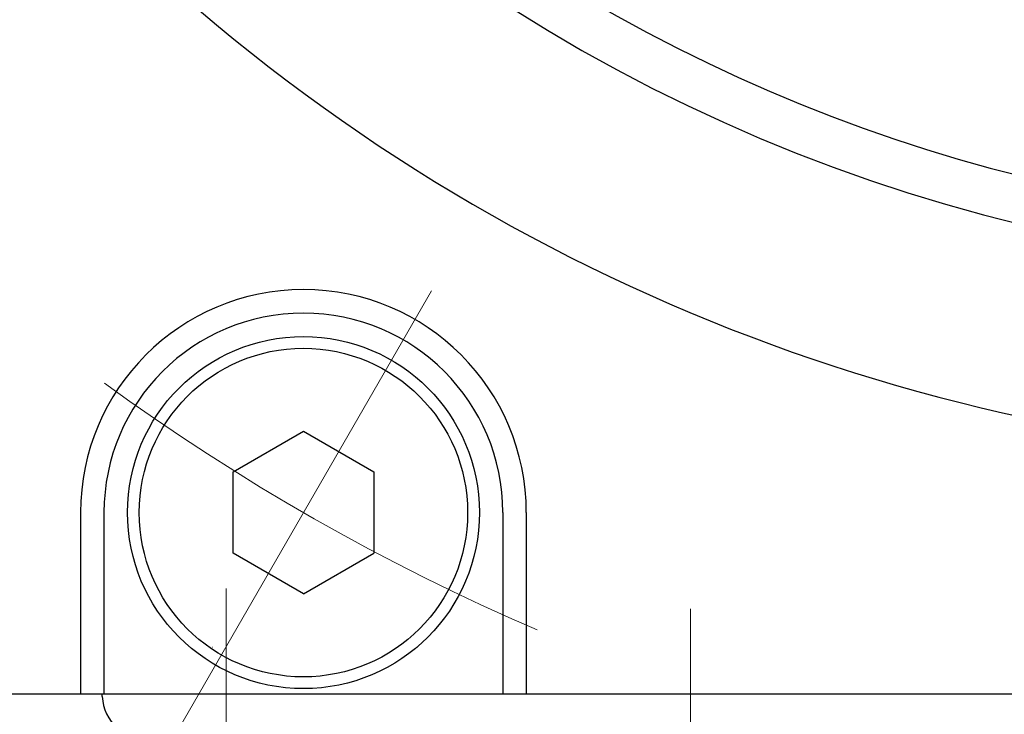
# Model space of a CAD drawing. Header units: millimetres. Extents: x 0 to 1071, y 0 to 742.
# Tile 124 of 130: x 733 to 754, y 480 to 494. Entities that reach past the tile are written whole.
import ezdxf

# ---------------------------------------------------------------- set-up
doc = ezdxf.new("R2010")
doc.units = ezdxf.units.MM
doc.header["$LTSCALE"] = 0.454724
doc.linetypes.add('CENTER', pattern=[50.8, 31.75, -6.35, 6.35, -6.35])
doc.linetypes.add('DOTSX', pattern=[6.35, 3.175, -3.175])
doc.layers.add('NoLayerName_001', color=7, linetype='Continuous')
doc.styles.get("Standard").update_dxf_attribs({"font": 'txt', "bigfont": 'extfont2'})
doc.dimstyles.get("Standard").update_dxf_attribs({"dimtxt": 2.5, "dimasz": 2.5, "dimexe": 1, "dimexo": 1, "dimtad": 1, "dimdec": 3, "dimzin": 0, "dimdsep": 46, "dimtxsty": 'Standard', "dimcen": 2.5, "dimadec": 3, "dimazin": 0, "dimtfac": 0.75, "dimtdec": 3, "dimtmove": 0, "dimatfit": 3, "dimfxl": 1, "dimarcsym": 0})

# ---------------------------------------------------------------- blocks, each defined once
blk = doc.blocks.new('_OPEN30')
at = {"color": 0, "linetype": 'ByBlock', "lineweight": -2}
for p, q in [((-1, 0.267949), (0, 0)), ((0, 0), (-1, -0.267949)), ((0, 0), (-1, 0))]:
    blk.add_line(p, q, dxfattribs=at)
blk = doc.blocks.new('*D120')
at = {"layer": 'Defpoints', "color": 0}
for p in [(726.5, 573), (798.5, 477)]:
    blk.add_point(p, dxfattribs=at)
at = {"layer": 'NoLayerName_001', "color": 0, "linetype": 'Continuous', "lineweight": 13}
blk.add_line((728.75, 570), (796.25, 480), dxfattribs=at)
at = {"layer": 'NoLayerName_001', "color": 0, "lineweight": 13, "xscale": 3.75, "yscale": 3.75, "zscale": 3.75}
for p, rotation in [((726.5, 573), 126.8698976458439), ((798.5, 477), 306.8698976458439)]:
    blk.add_blockref('_OPEN30', p, dxfattribs=dict(at, rotation=rotation))
at = {"layer": 'NoLayerName_001', "color": 0, "lineweight": 13, "insert": (748.082, 555.836), "char_height": 8.75, "attachment_point": 5, "rotation": 306.8699}
blk.add_mtext('\\W0.8000;%%c120', dxfattribs=at)

msp = doc.modelspace()

# ---------------------------------------------------------------- linework, layer by layer
at = {"layer": 'NoLayerName_001', "color": 4, "linetype": 'CENTER', "lineweight": 13}
for p, q in [((735.941888, 479), (741.476456, 488.586154)), ((747, 461.601023), (747, 483.693861)), ((737.1, 482.25), (737.1, 475.25))]:
    msp.add_line(p, q, dxfattribs=at)
at = {"layer": 'NoLayerName_001', "color": 7, "linetype": 'Continuous', "lineweight": 25}
for p, q in [((737.25, 484.729819), (738.75, 485.595844)), ((738.75, 485.595844), (740.25, 484.729819)), ((737.25, 482.997768), (737.25, 484.729819)), ((740.25, 484.729819), (740.25, 482.997768)), ((734, 483.863793), (734, 480)), ((734.5, 483.863793), (734.5, 480)), ((743, 483.863793), (743, 480)), ((743.5, 483.863793), (743.5, 480)), ((738.75, 482.131743), (737.25, 482.997768)), ((738.75, 482.131743), (740.25, 482.997768)), ((723.964302, 480), (801.035698, 480)), ((734.463538, 479.947819), (734.460811, 480))]:
    msp.add_line(p, q, dxfattribs=at)
at = {"layer": 'NoLayerName_001', "color": 2, "linetype": 'DOTSX', "lineweight": 13}
for p, q in [((736.813995, 481), (736.817157, 481)), ((741.186005, 481), (741.182843, 481))]:
    msp.add_line(p, q, dxfattribs=at)
at = {"layer": 'NoLayerName_001', "color": 7, "linetype": 'Continuous', "lineweight": 25}
for radius in [3.75, 3.5]:
    msp.add_circle((738.75, 483.863793), radius, dxfattribs=at)
for centre, radius, start, end in [((762.5, 525), 40, 129.5303746, 31.5867063), ((762.5, 525), 36, 129.5303746, 31.3477865), ((762.5, 525), 35, 239.6300356, 313.6651772), ((738.75, 483.863793), 4.75, 0, 180), ((738.75, 483.863793), 4.25, 0, 180), ((735.462175, 480), 1, 182.9910928, 270)]:
    msp.add_arc(centre, radius, start, end, dxfattribs=at)
at = {"layer": 'NoLayerName_001', "color": 4, "linetype": 'CENTER', "lineweight": 13}
msp.add_arc((762.5, 525), 47.5, 233.8975967, 246.7300175, dxfattribs=at)

# ---------------------------------------------------------------- dimensions: what is measured, and where the dimension line sits
at = {"layer": 'NoLayerName_001', "color": 3, "linetype": 'Continuous', "lineweight": 13}
dim = msp.add_diameter_dim_2p(p1=(798.5, 477), p2=(726.5, 573), text='\\W0.8000;<>', dimstyle='Standard', override={"dimtxt": 8.75, "dimasz": 3.75, "dimexe": 2.5, "dimexo": 2.5, "dimgap": 2.5, "dimzin": 8, "dimpost": '%%c<>', "dimblk": 'OPEN30', "dimcen": 0, "dimclrd": 0, "dimclre": 0, "dimclrt": 0, "dimtp": 0, "dimtm": 0, "dimatfit": 2, "dimlwd": 13, "dimlwe": 13}, dxfattribs=at)
dim.commit()
dim.dimension.update_dxf_attribs({"geometry": '*D120', "text_midpoint": (742.508085, 551.655886), "dimtype": 163})

doc.saveas('drawing.dxf')
